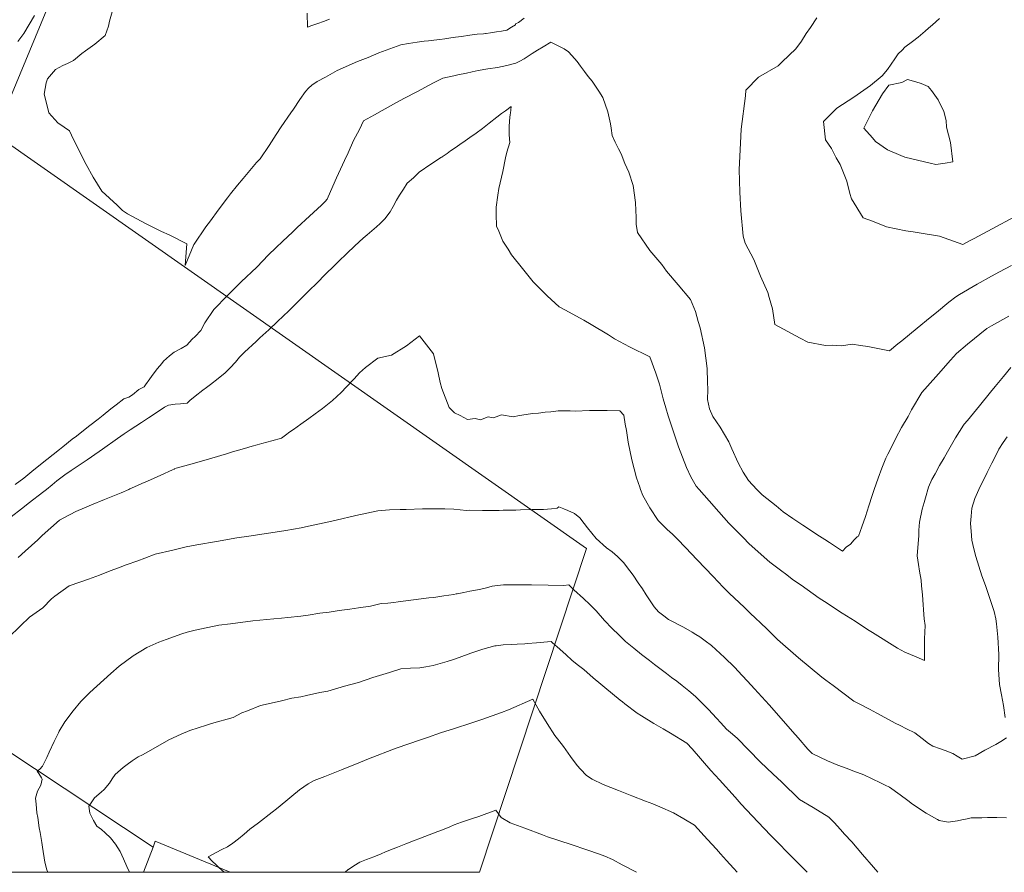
# Model space of a CAD drawing. Header units: inches. Extents: x 11351264 to 11356330, y 6702313 to 6706468.
# Tile 30 of 160: x 11354038 to 11354518, y 6702313 to 6702729. Entities that reach past the tile are written whole.
import ezdxf

# ---------------------------------------------------------------- set-up
doc = ezdxf.new("R2010")
doc.units = ezdxf.units.IN
doc.header["$MEASUREMENT"] = 0
doc.layers.add('Shumate_Contours_clip1', color=7, linetype='Continuous', lineweight=0)
doc.layers.add('Shumate_Parcels_clip1', color=7, linetype='Continuous', lineweight=0)

msp = doc.modelspace()

# ---------------------------------------------------------------- linework, layer by layer
at = {"layer": 'Shumate_Contours_clip1'}
for points, elevation in [([(11354045.17, 6702731.2), (11354039.99, 6702722.43), (11354037.1, 6702718.45)], 1388), ([(11354083.01, 6702732.89), (11354081.84, 6702728.37), (11354081.33, 6702725.93), (11354079.58, 6702721.43), (11354074.63, 6702717.12), (11354070.03, 6702713.94), (11354068.3, 6702712.57), (11354064.25, 6702709.25), (11354061.21, 6702707.72), (11354059.04, 6702706.73), (11354055.36, 6702704.75), (11354051.53, 6702700.29), (11354050.81, 6702698.37), (11354049.94, 6702692.83), (11354051, 6702688.37), (11354052.12, 6702683.6), (11354056.58, 6702678.86), (11354059.7, 6702676.74), (11354062.21, 6702674.85), (11354063.31, 6702672.74), (11354067.85, 6702663.49), (11354070.42, 6702658.47), (11354073.83, 6702652.34), (11354077.95, 6702645.48), (11354085.45, 6702638.6), (11354088.16, 6702636.01), (11354090.58, 6702634.47), (11354099.4, 6702629.67), (11354107.16, 6702625.85), (11354110.9, 6702624.11), (11354119.4, 6702619.75), (11354118.74, 6702609.2), (11354122.89, 6702619.39), (11354123.07, 6702619.63), (11354128.74, 6702627.98), (11354131.02, 6702630.99), (11354134.69, 6702636.24), (11354139.37, 6702642.19), (11354140.77, 6702644.13), (11354144.19, 6702648.34), (11354146.94, 6702651.71), (11354153.51, 6702659.39), (11354155.17, 6702661.16), (11354159.63, 6702667.8), (11354162.98, 6702673.05), (11354165.46, 6702676.89), (11354170.19, 6702683.71), (11354171.49, 6702685.42), (11354174.59, 6702690.18), (11354177.42, 6702693.99), (11354178.76, 6702695.71), (11354180.4, 6702697.21), (11354182.98, 6702699.02), (11354187.07, 6702701.02), (11354192.83, 6702704.34), (11354202.68, 6702708.77), (11354207.96, 6702710.72), (11354213.09, 6702712.92), (11354223.77, 6702716.81), (11354227.61, 6702717.48), (11354229.72, 6702717.86), (11354231.81, 6702718.15), (11354235.14, 6702718.54), (11354237.34, 6702718.81), (11354239.97, 6702719.14), (11354242.87, 6702719.48), (11354245.33, 6702719.79), (11354248.23, 6702720.2), (11354250.41, 6702720.52), (11354253.45, 6702720.93), (11354257.42, 6702721.62), (11354261.07, 6702721.95), (11354264.21, 6702722.18), (11354265.1, 6702722.33), (11354265.44, 6702722.37), (11354267.57, 6702722.69), (11354270.44, 6702723.11), (11354272.88, 6702723.47), (11354275.5, 6702723.98), (11354277.85, 6702725.38), (11354279.79, 6702726.65), (11354279.8, 6702727.1), (11354281.14, 6702727.67), (11354283.9, 6702729.77)], 1386), ([(11354178.17, 6702732.22), (11354178.28, 6702725.4), (11354180.47, 6702726.19), (11354183.3, 6702727.2), (11354186.13, 6702728.22), (11354188.99, 6702729.33)], 1384), ([(11354426.74, 6702729.93), (11354423.54, 6702725.36), (11354421.53, 6702722.37), (11354419.16, 6702718.69), (11354416.37, 6702714.83), (11354409.77, 6702708.48), (11354407.82, 6702706.65), (11354398.18, 6702701.07), (11354392.13, 6702694.64), (11354391.9, 6702691.93), (11354389.71, 6702675.68), (11354389.43, 6702668.87), (11354388.88, 6702656.06), (11354389.12, 6702645.03), (11354389.7, 6702635.79), (11354390.84, 6702623.58), (11354391.8, 6702620.06), (11354395.98, 6702612.11), (11354399.29, 6702603.98), (11354402.76, 6702596.09), (11354403.43, 6702593.51), (11354405.02, 6702588.05), (11354406.26, 6702580.35), (11354418.63, 6702573.8), (11354422.3, 6702571.72), (11354430.83, 6702570.19), (11354434.2, 6702570.3), (11354438.69, 6702570.03), (11354443.85, 6702570.83), (11354448.02, 6702570.24), (11354451.54, 6702569.61), (11354462.19, 6702567.62), (11354466.21, 6702570.92), (11354468.11, 6702572.5), (11354475.57, 6702578.64), (11354482, 6702583.89), (11354484.97, 6702586.32), (11354491.08, 6702591.27), (11354494.4, 6702593.98), (11354496.2, 6702595.02), (11354504.91, 6702600.15), (11354511.85, 6702604.05), (11354515.7, 6702606.08), (11354521.63, 6702609.27)], 1386), ([(11354486.47, 6702729.63), (11354483.02, 6702726.57), (11354481.11, 6702724.96), (11354479.52, 6702723.56), (11354476.05, 6702720.52), (11354473.4, 6702718.53), (11354469.65, 6702715.71), (11354468.24, 6702714.28), (11354466.41, 6702712.43), (11354464.66, 6702710.07), (11354461.09, 6702704.77), (11354458.47, 6702701.69), (11354452.85, 6702696.98), (11354447.98, 6702693.62), (11354444.65, 6702691.28), (11354436.45, 6702685.94), (11354429.96, 6702679.37), (11354430.88, 6702670.49), (11354433.8, 6702666.25), (11354436.04, 6702661.66), (11354438.02, 6702658.49), (11354441.37, 6702650.36), (11354442.82, 6702644.28), (11354443.56, 6702641.75), (11354449.21, 6702632.44), (11354453.83, 6702630.89), (11354460.6, 6702628.05), (11354470.07, 6702626.17), (11354473.59, 6702625.55), (11354475.62, 6702625.32), (11354486.55, 6702623.49), (11354497.82, 6702619.41), (11354501.18, 6702621.21), (11354503.36, 6702622.36), (11354512.14, 6702627.04), (11354523.08, 6702632.9)], 1384), ([(11354035.83, 6702502.42), (11354039.92, 6702505.49), (11354044.89, 6702509.49), (11354051.13, 6702514.5), (11354057.37, 6702519.49), (11354059.07, 6702520.82), (11354063.6, 6702524.46), (11354065.73, 6702525.99), (11354069.96, 6702529.37), (11354072.16, 6702531.09), (11354076.2, 6702534.31), (11354078.6, 6702536.18), (11354082.44, 6702539.25), (11354085.04, 6702541.28), (11354088.68, 6702544.19), (11354091.13, 6702545.05), (11354092.97, 6702546.1), (11354096.14, 6702548.64), (11354098.63, 6702550.03), (11354099.36, 6702551.02), (11354101.45, 6702553.93), (11354103.1, 6702556.17), (11354105.18, 6702559.03), (11354107.26, 6702561.32), (11354108.1, 6702562.51), (11354110.99, 6702565.11), (11354113.35, 6702566.85), (11354116.73, 6702568.74), (11354119.4, 6702570.34), (11354122.14, 6702573.2), (11354123.57, 6702574.63), (11354126.23, 6702577.56), (11354128.24, 6702581.21), (11354132.6, 6702587.77), (11354139.31, 6702594.6), (11354146.01, 6702601.18), (11354153.63, 6702608.44), (11354159.38, 6702614.45), (11354162.92, 6702617.77), (11354166.27, 6702621.14), (11354171.02, 6702625.52), (11354173.21, 6702627.68), (11354179.25, 6702633.19), (11354185.21, 6702638.62), (11354187.1, 6702640.57), (11354187.35, 6702640.86), (11354187.5, 6702641.02), (11354187.84, 6702641.56), (11354189.5, 6702645.25), (11354192.53, 6702651.96), (11354196.34, 6702660.43), (11354198.09, 6702664.22), (11354200.81, 6702670.23), (11354203.66, 6702675.58), (11354205.61, 6702679.76), (11354210.94, 6702682.74), (11354214.69, 6702684.85), (11354220.24, 6702687.95), (11354223.43, 6702689.63), (11354225.62, 6702690.79), (11354231.62, 6702693.95), (11354239.77, 6702698.34), (11354244.32, 6702700.56), (11354249.65, 6702701.63), (11354251.69, 6702702.13), (11354255.79, 6702703), (11354258.69, 6702703.58), (11354261.59, 6702704.25), (11354266.21, 6702705.07), (11354270.89, 6702705.79), (11354275.47, 6702706.7), (11354279.86, 6702707.89), (11354279.89, 6702707.89), (11354279.94, 6702707.91), (11354281.93, 6702708.8), (11354283.93, 6702709.92), (11354285.91, 6702711.25), (11354287.88, 6702712.61), (11354290.53, 6702714.26), (11354293.19, 6702715.9), (11354296.99, 6702718.1), (11354300.91, 6702716.24), (11354303.4, 6702714.91), (11354305.64, 6702713.39), (11354307.18, 6702711.66), (11354309.75, 6702708.74), (11354311.47, 6702706.5), (11354313.46, 6702703.88), (11354315.17, 6702701.41), (11354317.12, 6702699.1), (11354320.44, 6702694.27), (11354322.39, 6702691.21), (11354324.82, 6702684.14), (11354326.02, 6702678.26), (11354326.36, 6702676.24), (11354326.84, 6702672.57), (11354328.4, 6702669.37), (11354329.96, 6702666.02), (11354331.24, 6702663.74), (11354333.02, 6702658.97), (11354334.96, 6702654.71), (11354337.05, 6702648.14), (11354338.19, 6702639.86), (11354338.44, 6702636.1), (11354338.58, 6702632.7), (11354338.55, 6702629.4), (11354339.27, 6702625.27), (11354345.17, 6702616.59), (11354351.03, 6702609.7), (11354353.33, 6702606.49), (11354359.12, 6702599.83), (11354365.12, 6702592.57), (11354367.49, 6702586.8), (11354368.88, 6702581.94), (11354369.87, 6702578.79), (11354371.97, 6702568.98), (11354373.24, 6702558.94), (11354373.4, 6702552.23), (11354373.6, 6702548.66), (11354373.44, 6702543.89), (11354374.38, 6702539.3), (11354375.9, 6702535.57), (11354379.59, 6702530.33), (11354383.78, 6702523.16), (11354385.26, 6702519.73), (11354388.32, 6702512.9), (11354390.79, 6702508.38), (11354393.36, 6702504.26), (11354397.45, 6702500), (11354399.96, 6702497.39), (11354406.8, 6702491.94), (11354410.28, 6702489.04), (11354415.04, 6702485.82), (11354419.81, 6702482.62), (11354424.56, 6702479.39), (11354426.75, 6702477.98), (11354430.51, 6702475.56), (11354432.79, 6702474.05), (11354439.25, 6702469.92), (11354441.03, 6702471.86), (11354443.02, 6702473.33), (11354444.86, 6702475.32), (11354446.43, 6702476.88), (11354446.97, 6702477.25), (11354448.62, 6702481.77), (11354450.36, 6702486.84), (11354451.17, 6702489.44), (11354452.03, 6702491.94), (11354453.61, 6702497.05), (11354454.57, 6702499.99), (11354454.57, 6702500), (11354456.66, 6702505.53), (11354458.46, 6702510.34), (11354460.36, 6702515.22), (11354461.38, 6702517.19), (11354463.83, 6702522.17), (11354465.28, 6702524.99), (11354468.02, 6702530.15), (11354471.16, 6702535.61), (11354472.84, 6702538.74), (11354477.81, 6702547.21), (11354480.67, 6702550.4), (11354485.96, 6702556.33), (11354491.84, 6702563.01), (11354494.81, 6702566.31), (11354500.23, 6702570.79), (11354509.64, 6702578.47), (11354511.8, 6702579.69), (11354520.32, 6702584.46)], 1388), ([(11354032.42, 6702485.53), (11354040.38, 6702491.67), (11354042.18, 6702493.06), (11354049.77, 6702499.01), (11354051.01, 6702500), (11354053.81, 6702502.25), (11354056.16, 6702504.11), (11354060.03, 6702507.12), (11354063.14, 6702509.19), (11354066.53, 6702511.49), (11354070.8, 6702514.37), (11354073.04, 6702515.93), (11354078.42, 6702519.57), (11354085.65, 6702524.82), (11354088.93, 6702527.01), (11354091.81, 6702529.06), (11354097.36, 6702532.68), (11354100.79, 6702534.92), (11354102.99, 6702536.41), (11354108.57, 6702540.16), (11354110.53, 6702541.04), (11354113.83, 6702541.56), (11354116.39, 6702541.7), (11354119.68, 6702542.01), (11354120.98, 6702543.4), (11354123.51, 6702545.44), (11354127.27, 6702548.32), (11354129, 6702549.61), (11354131.02, 6702551.11), (11354134.8, 6702554.05), (11354138.11, 6702556.88), (11354138.47, 6702557.2), (11354140.61, 6702559.36), (11354143.18, 6702562.05), (11354145.24, 6702564.43), (11354147.6, 6702566.93), (11354153.22, 6702572.06), (11354155.15, 6702573.88), (11354159.44, 6702577.76), (11354163.72, 6702581.9), (11354169.14, 6702587.12), (11354173.49, 6702591.37), (11354178.86, 6702596.66), (11354183.14, 6702600.87), (11354186.84, 6702604.63), (11354191.68, 6702609.35), (11354193.51, 6702611.13), (11354197.47, 6702614.97), (11354201.46, 6702618.71), (11354205.44, 6702622.47), (11354207.37, 6702624.2), (11354209.71, 6702626.05), (11354211.92, 6702628.07), (11354213.73, 6702629.69), (11354216.02, 6702631.99), (11354218.55, 6702635.36), (11354220.11, 6702638.03), (11354221.76, 6702641.01), (11354223.22, 6702643.45), (11354225.08, 6702646.35), (11354226.98, 6702649.31), (11354229.94, 6702651.93), (11354232.97, 6702654.83), (11354234.65, 6702656.01), (11354236.49, 6702657.34), (11354240.17, 6702659.73), (11354243.39, 6702661.8), (11354243.65, 6702661.98), (11354243.76, 6702662.06), (11354243.92, 6702662.18), (11354244.52, 6702662.6), (11354246.36, 6702663.86), (11354248.12, 6702665.09), (11354250.35, 6702666.64), (11354252.59, 6702668.16), (11354255.28, 6702670.01), (11354257.55, 6702671.62), (11354260.5, 6702673.82), (11354263.67, 6702676.09), (11354266.96, 6702678.55), (11354270.59, 6702681.59), (11354272.89, 6702683.26), (11354274.81, 6702684.66), (11354277.58, 6702686.81), (11354277.29, 6702683.51), (11354277.1, 6702682.82), (11354276.84, 6702679.78), (11354276.59, 6702676.72), (11354276.64, 6702672.85), (11354276.99, 6702669.27), (11354275.5, 6702664.44), (11354274.95, 6702661.64), (11354273.62, 6702655.09), (11354271.65, 6702646.71), (11354271.05, 6702643.55), (11354270.37, 6702637.61), (11354270.27, 6702633.34), (11354270.43, 6702629.21), (11354270.46, 6702628.27), (11354271.27, 6702626.7), (11354273.49, 6702621.13), (11354276.18, 6702617.21), (11354277.79, 6702614.45), (11354283.2, 6702607.81), (11354288.44, 6702601.16), (11354295.25, 6702594.36), (11354300.99, 6702589.1), (11354303.85, 6702587.51), (11354313.04, 6702582.54), (11354316.61, 6702580.47), (11354325.08, 6702575.39), (11354328.09, 6702573.42), (11354335.4, 6702569.58), (11354345.24, 6702564.65), (11354348.19, 6702556.6), (11354349.95, 6702551.25), (11354350.84, 6702548.14), (11354351.81, 6702544.17), (11354353, 6702539.7), (11354354.14, 6702535.91), (11354356.07, 6702530.04), (11354359.22, 6702520.67), (11354363.2, 6702510.71), (11354365.2, 6702506.11), (11354367.91, 6702501.58), (11354369.27, 6702500), (11354374.13, 6702494.37), (11354378.9, 6702489), (11354383.81, 6702483.58), (11354390.75, 6702476.51), (11354393.67, 6702473.5), (11354403.82, 6702464.5), (11354409.59, 6702460.03), (11354411.43, 6702458.74), (11354415.32, 6702455.79), (11354418.97, 6702453.32), (11354427.88, 6702447), (11354430.35, 6702445.27), (11354439.02, 6702439.6), (11354445.38, 6702435.76), (11354451.47, 6702431.73), (11354453.91, 6702430.12), (11354466.09, 6702422.57), (11354469.53, 6702420.67), (11354475.06, 6702418.29), (11354479.21, 6702416.58), (11354479.15, 6702423.8), (11354479.17, 6702427.16), (11354479.43, 6702433.65), (11354479.08, 6702436.86), (11354478.82, 6702438.98), (11354478.74, 6702441.36), (11354478.59, 6702443.68), (11354478.29, 6702448.49), (11354477.8, 6702453.01), (11354477.56, 6702455.65), (11354476.82, 6702460.08), (11354476.23, 6702463.3), (11354475.58, 6702467.56), (11354476.09, 6702473.56), (11354476.35, 6702477.29), (11354476.47, 6702480.17), (11354476.69, 6702483.99), (11354478.03, 6702490.34), (11354479.03, 6702493.66), (11354480, 6702497), (11354480.86, 6702500), (11354481.19, 6702501.15), (11354482.75, 6702504.78), (11354484.34, 6702507.52), (11354486.57, 6702511.57), (11354488.84, 6702515.44), (11354490.44, 6702518.33), (11354494.37, 6702525.07), (11354498.13, 6702531.31), (11354498.48, 6702531.86), (11354500.09, 6702533.61), (11354505.98, 6702540.81), (11354511.33, 6702547.38), (11354513.61, 6702550.11), (11354517.7, 6702555.09), (11354521.34, 6702559.4)], 1390), ([(11354037.3, 6702466.7), (11354040.65, 6702469.88), (11354046.75, 6702475.37), (11354048.99, 6702477.49), (11354057.33, 6702484.94), (11354059.5, 6702486.08), (11354065.39, 6702489.21), (11354069.51, 6702491.07), (11354073.03, 6702492.52), (11354079.35, 6702495.04), (11354087.47, 6702498.37), (11354091.15, 6702500), (11354091.63, 6702500.21), (11354093.9, 6702501.22), (11354097.52, 6702502.83), (11354100.32, 6702504.08), (11354106.75, 6702506.94), (11354112.5, 6702509.51), (11354113.22, 6702509.84), (11354113.53, 6702509.99), (11354114.26, 6702510.3), (11354122.06, 6702512.46), (11354131.67, 6702515.27), (11354138.88, 6702517.41), (11354141.79, 6702518.26), (11354147.55, 6702519.96), (11354151.32, 6702521.05), (11354153.72, 6702521.74), (11354156.13, 6702522.42), (11354158.44, 6702523.04), (11354160.85, 6702523.69), (11354165.57, 6702524.94), (11354167.64, 6702526.46), (11354169.7, 6702528), (11354171.46, 6702529.27), (11354175.11, 6702531.88), (11354179.01, 6702534.63), (11354182.02, 6702536.78), (11354185.65, 6702539.46), (11354190.55, 6702543.3), (11354194.74, 6702547.31), (11354197.37, 6702549.96), (11354201.12, 6702553.88), (11354203.75, 6702556.82), (11354206.61, 6702559.45), (11354212.59, 6702563.97), (11354219.35, 6702565.39), (11354226.55, 6702569.97), (11354232.91, 6702574.85), (11354239.71, 6702566.12), (11354241.98, 6702556.89), (11354242.99, 6702552.19), (11354243.79, 6702549.13), (11354247.39, 6702539.91), (11354250, 6702537.34), (11354252.79, 6702536), (11354256.32, 6702534.07), (11354260.05, 6702534.56), (11354262.65, 6702533.87), (11354266.49, 6702535.4), (11354268.97, 6702534.95), (11354272.89, 6702536.35), (11354278.66, 6702535.45), (11354281.65, 6702536.1), (11354284.89, 6702536.47), (11354287.97, 6702536.96), (11354290.96, 6702537.2), (11354294.29, 6702537.65), (11354296.93, 6702537.76), (11354300.61, 6702538.26), (11354306.44, 6702538.26), (11354308.9, 6702538.12), (11354315.86, 6702538.55), (11354324.43, 6702538.45), (11354330.57, 6702538.29), (11354332.54, 6702536.22), (11354333.23, 6702531.77), (11354333.8, 6702528.75), (11354334.75, 6702523.1), (11354336.51, 6702514.39), (11354338.79, 6702505.58), (11354340.3, 6702501.11), (11354340.7, 6702500), (11354341.8, 6702496.96), (11354345.29, 6702491), (11354349.33, 6702484.83), (11354353.76, 6702480.5), (11354356.24, 6702478.12), (11354358.73, 6702475.77), (11354362.58, 6702471.69), (11354368.38, 6702465.69), (11354376.19, 6702457.51), (11354381.09, 6702452.35), (11354384.15, 6702449.15), (11354391.31, 6702442.53), (11354393.93, 6702440), (11354397.15, 6702436.83), (11354398.82, 6702435.25), (11354402.72, 6702431.52), (11354406.01, 6702428.28), (11354407.45, 6702426.75), (11354417.8, 6702417.84), (11354429.18, 6702408.41), (11354431.04, 6702407.01), (11354434.73, 6702404.3), (11354444.73, 6702396.72), (11354447.02, 6702395.51), (11354452.3, 6702392.74), (11354456, 6702390.8), (11354459.84, 6702388.72), (11354464.96, 6702385.97), (11354467.26, 6702384.83), (11354470.43, 6702383.19), (11354474.45, 6702381.25), (11354478, 6702378.43), (11354481.2, 6702376.03), (11354483.27, 6702374.78), (11354487.03, 6702373.46), (11354489.31, 6702372.59), (11354492.95, 6702371.11), (11354495.12, 6702369.94), (11354497.51, 6702368.38), (11354503.83, 6702370.1), (11354508.63, 6702372.75), (11354513.95, 6702375.63), (11354516.34, 6702376.95), (11354519.11, 6702378.88)], 1392), ([(11354518.48, 6702388.71), (11354517.65, 6702394.62), (11354516.7, 6702399.72), (11354515.78, 6702404.81), (11354515.26, 6702412.13), (11354515.37, 6702419.53), (11354514.98, 6702427.87), (11354514.26, 6702434.46), (11354514.02, 6702436.79), (11354513.14, 6702440.38), (11354510.44, 6702448.76), (11354509.01, 6702453.11), (11354507.16, 6702457.85), (11354504.15, 6702467.18), (11354503.26, 6702471.03), (11354502.33, 6702475.26), (11354501.96, 6702479.55), (11354501.66, 6702483.41), (11354501.91, 6702486.93), (11354502.34, 6702490.86), (11354503.69, 6702495.48), (11354505.64, 6702500), (11354505.96, 6702500.74), (11354508.71, 6702506.11), (11354509.7, 6702508.16), (11354512.07, 6702512.84), (11354513.41, 6702515.58), (11354515.43, 6702519.57), (11354517.6, 6702522.87), (11354519.43, 6702525.62)], 1392), ([(11354032.31, 6702427.56), (11354038.36, 6702433.42), (11354042.75, 6702437.67), (11354046.04, 6702439.96), (11354049.24, 6702442.19), (11354053.43, 6702446.55), (11354055.03, 6702447.87), (11354062.18, 6702453), (11354067.38, 6702454.66), (11354071.58, 6702456.19), (11354076.81, 6702458.13), (11354082.14, 6702460.26), (11354086.18, 6702461.78), (11354089.9, 6702463.14), (11354095.63, 6702465.15), (11354099.05, 6702466.48), (11354104.11, 6702468.37), (11354112.58, 6702470.38), (11354119.09, 6702471.89), (11354124.35, 6702472.88), (11354133.9, 6702474.64), (11354143.91, 6702476.32), (11354149.75, 6702477.11), (11354164.64, 6702479.48), (11354167.81, 6702480.01), (11354175.16, 6702481.29), (11354177.32, 6702481.8), (11354188.7, 6702484.11), (11354192.3, 6702484.97), (11354201.92, 6702487.2), (11354212.6, 6702489.58), (11354218.24, 6702489.95), (11354223.51, 6702490.2), (11354226.49, 6702490.22), (11354234.41, 6702490.53), (11354243.17, 6702490.46), (11354245.31, 6702490.53), (11354249.65, 6702490.4), (11354255.86, 6702489.63), (11354257.22, 6702489.81), (11354263.66, 6702489.69), (11354271.81, 6702489.7), (11354273.81, 6702489.78), (11354279.9, 6702489.86), (11354282.22, 6702490.04), (11354287.95, 6702490.16), (11354290.9, 6702490.21), (11354293.4, 6702490.22), (11354297.3, 6702490.43), (11354300.04, 6702490.79), (11354300.92, 6702491.5), (11354303.34, 6702490.52), (11354305.23, 6702489.77), (11354308.51, 6702488.15), (11354311.04, 6702486.09), (11354313.2, 6702483.37), (11354314.9, 6702481.31), (11354319.07, 6702476.01), (11354324.05, 6702471.46), (11354326.9, 6702469.46), (11354329.53, 6702467.32), (11354331.41, 6702465.33), (11354332.35, 6702464.32), (11354335.46, 6702460.28), (11354337.14, 6702458.15), (11354339.56, 6702454.44), (11354341.62, 6702451.43), (11354343.42, 6702448.54), (11354346.1, 6702444.69), (11354347.43, 6702442.68), (11354349.46, 6702440.21), (11354352.12, 6702438.3), (11354354.38, 6702436.6), (11354361.65, 6702432.75), (11354365.9, 6702430.33), (11354367.61, 6702429.27), (11354369.62, 6702428.06), (11354372.3, 6702426.2), (11354375.27, 6702423.83), (11354381.59, 6702418.03), (11354386.52, 6702413.2), (11354390.33, 6702409.15), (11354392.83, 6702406.42), (11354396.23, 6702402.71), (11354403.36, 6702394.96), (11354410.47, 6702386.99), (11354414.85, 6702381.88), (11354417.56, 6702378.8), (11354422.24, 6702373.26), (11354424.41, 6702371.17), (11354431.89, 6702367.53), (11354436.97, 6702365.54), (11354440.95, 6702364.04), (11354444.78, 6702362.61), (11354449.55, 6702360.79), (11354457.79, 6702356.82), (11354460.04, 6702355.74), (11354462.14, 6702354.72), (11354467.3, 6702351.06), (11354471.01, 6702348.19), (11354473.32, 6702346.48), (11354479.98, 6702342.06), (11354485.46, 6702339), (11354486.26, 6702338.51), (11354490.67, 6702337.74), (11354492.94, 6702337.95), (11354495.28, 6702338.35), (11354497.45, 6702338.82), (11354499.94, 6702339.34), (11354501.99, 6702339.74), (11354507.16, 6702339.81), (11354509.86, 6702339.99), (11354512.22, 6702339.94), (11354514.52, 6702339.95), (11354519.19, 6702339.76)], 1394), ([(11354051.64, 6702313.21), (11354051.2, 6702314.47), (11354050.29, 6702318.1), (11354049.17, 6702325.45), (11354048.78, 6702327.73), (11354047.95, 6702332.7), (11354047.54, 6702334.97), (11354046.75, 6702339.94), (11354046.38, 6702342.21), (11354046.02, 6702346.41), (11354045.72, 6702349.41), (11354046.66, 6702352.81), (11354048.23, 6702355.75), (11354048.95, 6702358.64), (11354048.83, 6702358.91), (11354048.66, 6702359.29), (11354047.33, 6702361.42), (11354046.5, 6702362.54), (11354047.72, 6702363.45), (11354049.07, 6702365.06), (11354050, 6702366.98), (11354051.19, 6702369.27), (11354052.34, 6702371.85), (11354054.74, 6702377.05), (11354056.24, 6702379.95), (11354056.9, 6702381.24), (11354057.2, 6702381.99), (11354060.02, 6702386.66), (11354064.06, 6702392.01), (11354067.76, 6702396.6), (11354072.24, 6702401), (11354082.41, 6702410.23), (11354086.45, 6702413.71), (11354093.29, 6702418.78), (11354100, 6702422.89), (11354105.77, 6702425.48), (11354109.37, 6702426.8), (11354117.01, 6702429.51), (11354119.6, 6702430.4), (11354123.51, 6702431.25), (11354135.04, 6702433.71), (11354140.7, 6702434.45), (11354151.69, 6702435.81), (11354161.86, 6702436.86), (11354165.63, 6702437.15), (11354168.77, 6702437.48), (11354175, 6702438.17), (11354178.71, 6702438.66), (11354184.38, 6702439.59), (11354188.83, 6702440.16), (11354193.75, 6702440.88), (11354198.91, 6702441.57), (11354203.13, 6702442.21), (11354209.05, 6702443.11), (11354214.21, 6702444.37), (11354217.44, 6702444.49), (11354220.4, 6702444.87), (11354222.56, 6702445.17), (11354229.95, 6702446.12), (11354237.42, 6702447.04), (11354239.85, 6702447.31), (11354244.73, 6702448.03), (11354249.63, 6702448.73), (11354250.75, 6702448.99), (11354251.28, 6702449.07), (11354254.5, 6702449.77), (11354257.55, 6702450.36), (11354260.28, 6702450.81), (11354262.16, 6702451.13), (11354265.63, 6702451.96), (11354268.35, 6702452.71), (11354271, 6702453.18), (11354273.91, 6702453.44), (11354278.3, 6702453.43), (11354281.05, 6702453.51), (11354287.55, 6702453.51), (11354295.75, 6702453.31), (11354303.24, 6702453.13), (11354305.76, 6702453.36), (11354308.25, 6702451.06), (11354312.86, 6702446.82), (11354316, 6702443.85), (11354319.07, 6702440.78), (11354323.14, 6702436.08), (11354326.88, 6702432.16), (11354330.16, 6702428.98), (11354331.79, 6702427.43), (11354333.46, 6702425.81), (11354337.48, 6702422.57), (11354341.24, 6702419.53), (11354345.07, 6702416.53), (11354347.54, 6702414.65), (11354350.83, 6702412.19), (11354353.34, 6702410.2), (11354355.81, 6702408.31), (11354358.37, 6702406.37), (11354360.94, 6702404.41), (11354364.27, 6702401.76), (11354367.58, 6702399.03), (11354373.78, 6702392.64), (11354377.72, 6702388.38), (11354379.91, 6702386.05), (11354382.65, 6702383.04), (11354384.58, 6702381.48), (11354387.86, 6702378.58), (11354398.99, 6702367.15), (11354405.4, 6702361.02), (11354409.4, 6702357.28), (11354411.83, 6702354.93), (11354415.79, 6702351.21), (11354418.26, 6702348.81), (11354424.96, 6702344.9), (11354432.61, 6702340.14), (11354435.08, 6702337.47), (11354438.25, 6702334.14), (11354440.2, 6702331.88), (11354443.77, 6702328.05), (11354448.89, 6702321.96), (11354454.27, 6702315.77), (11354456.51, 6702313.21)], 1396), ([(11354091.47, 6702313.21), (11354090.26, 6702316.04), (11354088.63, 6702319.8), (11354087, 6702323.41), (11354084.71, 6702326.93), (11354082.32, 6702330.04), (11354079.73, 6702332.39), (11354077.88, 6702334.03), (11354075.67, 6702335.71), (11354073.9, 6702338.44), (11354072.22, 6702342.05), (11354071.74, 6702345.42), (11354072.51, 6702346.68), (11354074.5, 6702349.61), (11354077.73, 6702352.27), (11354079.11, 6702353.61), (11354081.71, 6702356.77), (11354083.05, 6702358.88), (11354084.5, 6702360.91), (11354088.5, 6702364.34), (11354090.39, 6702365.75), (11354092.87, 6702367.52), (11354095.75, 6702369.62), (11354097.84, 6702370.58), (11354100.53, 6702371.97), (11354103, 6702373.43), (11354110.65, 6702377.79), (11354116.72, 6702380.53), (11354120.95, 6702382.35), (11354129, 6702385.03), (11354131.49, 6702385.73), (11354142.1, 6702388.72), (11354146.25, 6702390.93), (11354149.03, 6702391.99), (11354155.36, 6702394.64), (11354157.6, 6702395.1), (11354165.63, 6702396.87), (11354170.67, 6702398.08), (11354175, 6702398.82), (11354177.82, 6702399.39), (11354184.38, 6702400.91), (11354188.3, 6702401.59), (11354196.35, 6702403.96), (11354203.12, 6702405.79), (11354210.15, 6702408.16), (11354218.28, 6702410.68), (11354223.91, 6702412.52), (11354228.49, 6702412.87), (11354233.13, 6702413.03), (11354235.96, 6702413.4), (11354239.64, 6702414.09), (11354246.5, 6702416.03), (11354249.97, 6702417.17), (11354252.23, 6702418.07), (11354257.91, 6702420.12), (11354263.84, 6702422.08), (11354269.72, 6702423.63), (11354270.38, 6702423.71), (11354273.77, 6702424.18), (11354277.65, 6702424.41), (11354280.56, 6702424.52), (11354284.25, 6702424.71), (11354285.55, 6702424.81), (11354290.05, 6702425.18), (11354293.56, 6702425.46), (11354297.07, 6702425.74), (11354297.64, 6702425.27), (11354301.32, 6702422.02), (11354304.4, 6702419.28), (11354307.17, 6702416.75), (11354309.89, 6702414.53), (11354312.99, 6702412.13), (11354317.68, 6702408.15), (11354321.35, 6702405.05), (11354323.36, 6702403.34), (11354327.08, 6702400.21), (11354330.81, 6702397.23), (11354331.86, 6702396.36), (11354333.14, 6702395.36), (11354339.15, 6702390.92), (11354341.21, 6702389.56), (11354347.2, 6702385.86), (11354351.82, 6702383.12), (11354355.27, 6702381.07), (11354363.34, 6702376.23), (11354365.95, 6702373.4), (11354375.04, 6702362.94), (11354379.23, 6702358.29), (11354386.82, 6702349.84), (11354389.85, 6702346.52), (11354397.92, 6702337.9), (11354404.29, 6702331.23), (11354409.29, 6702326.14), (11354411.11, 6702324.11), (11354418.68, 6702316.57), (11354421.9, 6702313.21)], 1398), ([(11354137.74, 6702313.21), (11354135.12, 6702315.58), (11354133.78, 6702316.89), (11354131.91, 6702318.72), (11354129.83, 6702320.73), (11354133.82, 6702322.9), (11354136.48, 6702324.29), (11354139.3, 6702325.68), (11354141.91, 6702327.47), (11354144.74, 6702329.52), (11354147.38, 6702331.84), (11354150.23, 6702334.2), (11354154.38, 6702337.27), (11354161.11, 6702342.49), (11354163.25, 6702344.24), (11354167.79, 6702347.96), (11354170.72, 6702350.35), (11354174.47, 6702353.49), (11354178.69, 6702356.29), (11354181.56, 6702357.96), (11354186.75, 6702359.93), (11354194.85, 6702363.24), (11354204.13, 6702366.89), (11354208.12, 6702368.56), (11354221.5, 6702373.83), (11354233.44, 6702377.87), (11354236.76, 6702379.03), (11354243.1, 6702381.18), (11354250.04, 6702383.38), (11354257.92, 6702385.99), (11354263.31, 6702387.73), (11354272.86, 6702391.2), (11354276.28, 6702392.53), (11354288.23, 6702397.69), (11354291.5, 6702391.78), (11354295.12, 6702385.76), (11354298.99, 6702380.02), (11354300.29, 6702378.32), (11354303.08, 6702374.55), (11354306.57, 6702369.73), (11354309.8, 6702365.29), (11354311.39, 6702363.58), (11354314.37, 6702360.37), (11354317.07, 6702358.62), (11354322.55, 6702356.01), (11354326.28, 6702354.58), (11354329.89, 6702353.16), (11354336.45, 6702350.59), (11354343.17, 6702347.97), (11354346.65, 6702346.69), (11354350.08, 6702345.19), (11354356.74, 6702342.28), (11354361.84, 6702339.35), (11354367.06, 6702336.17), (11354373.4, 6702329.23), (11354377.7, 6702324.47), (11354379.75, 6702322.2), (11354382.61, 6702319.02), (11354386.1, 6702315.16), (11354387.85, 6702313.21)], 1400), ([(11354196.76, 6702313.21), (11354198.2, 6702314.53), (11354198.28, 6702314.61), (11354198.34, 6702314.65), (11354200.93, 6702316.45), (11354203.84, 6702318.09), (11354207.15, 6702319.44), (11354210.6, 6702320.71), (11354214.31, 6702322.26), (11354216.31, 6702323.15), (11354220.17, 6702324.67), (11354222.16, 6702325.5), (11354226.24, 6702327.03), (11354230.01, 6702328.56), (11354233.4, 6702329.8), (11354241.93, 6702333.11), (11354244.13, 6702333.97), (11354247.68, 6702335.4), (11354249.91, 6702336.31), (11354253.43, 6702337.64), (11354255.78, 6702338.52), (11354259.24, 6702339.59), (11354261.86, 6702340.41), (11354270.2, 6702343.54), (11354272.78, 6702339.94), (11354277.14, 6702337.29), (11354284.26, 6702334.82), (11354292.96, 6702331.57), (11354295.42, 6702330.57), (11354306.89, 6702326.73), (11354314.47, 6702324.17), (11354320.78, 6702322.09), (11354323.35, 6702321.02), (11354327.05, 6702319.39), (11354331.76, 6702316.85), (11354338.35, 6702313.44), (11354338.75, 6702313.21)], 1402)]:
    msp.add_lwpolyline(points, dxfattribs=dict(at, elevation=elevation))
at = {"layer": 'Shumate_Contours_clip1', "elevation": 1384}
msp.add_lwpolyline([(11354449.58, 6702676.2), (11354453.87, 6702684.61), (11354458.69, 6702693), (11354461.75, 6702697.17), (11354468.14, 6702698.49), (11354470.9, 6702699.91), (11354475.03, 6702698.71), (11354477.55, 6702697.99), (11354480.97, 6702696.48), (11354482.52, 6702694.55), (11354485.9, 6702690.04), (11354488.68, 6702684.33), (11354489.74, 6702679.94), (11354489.97, 6702676.59), (11354491.87, 6702669.21), (11354493.08, 6702659.76), (11354489.22, 6702659.15), (11354484.76, 6702658.51), (11354481.89, 6702659.03), (11354469.54, 6702662.08), (11354467.69, 6702662.91), (11354461.15, 6702665.58), (11354455.26, 6702669.71), (11354453.78, 6702671.49)], close=True, dxfattribs=at)
at = {"layer": 'Shumate_Parcels_clip1'}
for points in [[(11354025.93, 6702673.18), (11353999.89, 6702610.38), (11353996, 6702601), (11353836.83, 6702696.76), (11353837, 6702697), (11353841, 6702716.5), (11353835, 6702734.5), (11354115, 6702888)], [(11354140.56, 6702313.21), (11354104.08, 6702328.34), (11354103.02, 6702325.55), (11353929.87, 6702440.32), (11353996, 6702601), (11353999.89, 6702610.38), (11354025.93, 6702673.18), (11354314.3, 6702471.18), (11354262.21, 6702313.21)], [(11354103.02, 6702325.55), (11354098.32, 6702313.21), (11353877.44, 6702313.21), (11353882, 6702324), (11353929.87, 6702440.32)], [(11354140.56, 6702313.21), (11354098.32, 6702313.21), (11354103.02, 6702325.55), (11354104.08, 6702328.34)]]:
    msp.add_lwpolyline(points, close=True, dxfattribs=at)

doc.saveas('drawing.dxf')
